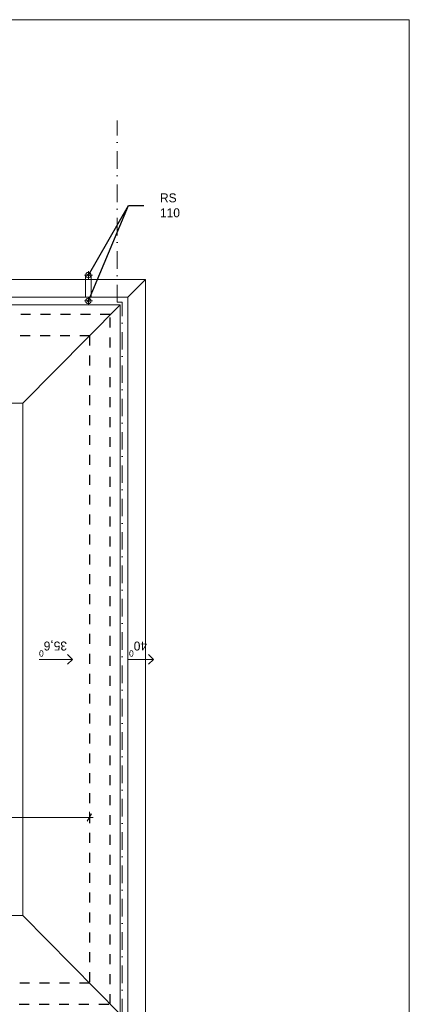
# Model space of a CAD drawing. Extents: x -145259 to -66341, y -2316 to 227384.
# Tile 143 of 143: x -75089 to -67259, y 207589 to 227384. Entities that reach past the tile are written whole.
import ezdxf

# ---------------------------------------------------------------- set-up
doc = ezdxf.new("R2010")
doc.units = 0
doc.header["$MEASUREMENT"] = 0
doc.linetypes.add('Dot & Dashed', pattern=[670.277762, 352.777767, -176.388884, 0, -141.111112])
doc.linetypes.add('Przerywana', pattern=[400, 200, -200])
for name, color, linetype, lineweight in [('ARCH TABELA_Nr_Pióra__21', 7, 'Continuous', 13), ('Arch wymiary_Nr_Pióra__21', 7, 'Continuous', 13), ('INWENT DACH_Nr_Pióra__21', 7, 'Continuous', 13), ('INWENT ODWODNIENIE_Nr_Pióra__21', 7, 'Continuous', 13), ('INWENT ODWODNIENIE_Nr_Pióra__5', 7, 'Continuous', 13), ('INWENT OPISY_Nr_Pióra__21', 7, 'Continuous', 13), ('INWENT OPISY_Nr_Pióra__5', 7, 'Continuous', 13), ('INWENT.ŚCIANY_Nr_Pióra__1', 7, 'Continuous', 25), ('INWENT.ŚCIANY_Nr_Pióra__20', 1, 'Continuous', 20)]:
    doc.layers.add(name, color=color, linetype=linetype, lineweight=lineweight)
doc.layers.add('Arch wymiary', color=7, linetype='Continuous')
doc.layers.add('INWENT ODWODNIENIE', color=7, linetype='Continuous')
doc.styles.add('GENERATED_STYLE_2', font='txt')
doc.styles.add('GENERATED_STYLE_6', font='txt')
doc.styles.add('GENERATED_STYLE_7', font='txt')
doc.dimstyles.new('GENERATED_STYLE__6', dxfattribs={"dimtxt": 200, "dimasz": 114, "dimexe": 0.18, "dimexo": 0, "dimgap": 0.09, "dimtad": 1, "dimtih": 1, "dimtoh": 1, "dimdec": 0, "dimlfac": 0.1, "dimzin": 0, "dimdsep": 46, "dimtxsty": 'GENERATED_STYLE_2', "dimblk": 'ARROWHEAD_2', "dimblk1": 'ARROWHEAD_2', "dimblk2": 'ARROWHEAD_2', "dimcen": 0.09, "dimclrd": 7, "dimclre": 7, "dimclrt": 7, "dimazin": 0, "dimtfac": 1, "dimtdec": 4, "dimtmove": 0, "dimatfit": 3, "dimfxl": 0, "dimtolj": 1, "dimtzin": 0, "dimarcsym": 0})
doc.dimstyles.new('GENERATED_STYLE__9', dxfattribs={"dimtxt": 0.18, "dimasz": 109.44, "dimexe": 0.18, "dimexo": 0.0625, "dimgap": 0.09, "dimtad": 0, "dimtih": 1, "dimtoh": 1, "dimdec": 4, "dimzin": 0, "dimdsep": 46, "dimcen": 0.09, "dimadec": 0, "dimazin": 0, "dimtfac": 1, "dimtdec": 4, "dimtmove": 0, "dimatfit": 3, "dimldrblk": 'ARROWHEAD_11', "dimfxl": 0, "dimtolj": 1, "dimtzin": 0, "dimarcsym": 0})

# ---------------------------------------------------------------- blocks, each defined once
blk = doc.blocks.new('Linia_210', base_point=(-74697, 214524))
at = {"layer": 'INWENT ODWODNIENIE_Nr_Pióra__21', "linetype": 'Continuous'}
for q in [(-74128, 214624), (-74128, 214424)]:
    blk.add_line((-74028, 214524), q, dxfattribs=at)
at = {"layer": 'INWENT ODWODNIENIE_Nr_Pióra__5', "linetype": 'Continuous'}
blk.add_line((-74697, 214524), (-74028, 214524), dxfattribs=at)
blk = doc.blocks.new('Linia_216', base_point=(-72919, 214524))
at = {"layer": 'INWENT ODWODNIENIE_Nr_Pióra__21', "linetype": 'Continuous'}
for q in [(-72500, 214624), (-72500, 214424)]:
    blk.add_line((-72400, 214524), q, dxfattribs=at)
at = {"layer": 'INWENT ODWODNIENIE_Nr_Pióra__5', "linetype": 'Continuous'}
blk.add_line((-72919, 214524), (-72400, 214524), dxfattribs=at)
blk = doc.blocks.new('*D1679')
at = {"layer": 'Arch wymiary_Nr_Pióra__21', "linetype": 'Continuous'}
for p, q in [((-77615, 211420), (-77702, 211270)), ((-77659, 211233), (-77659, 211458)), ((-73732, 211270), (-73645, 211420)), ((-73689, 211233), (-73689, 211458)), ((-77659, 211345), (-73689, 211345)), ((-73689, 211345), (-73615, 211345))]:
    blk.add_line(p, q, dxfattribs=at)
at = {"layer": 'Arch wymiary_Nr_Pióra__21', "char_height": 200, "attachment_point": 7, "style": 'GENERATED_STYLE_2'}
for s, insert in [('{397}', (-85814, 211385)), ('{15}', (-83808, 211385)), ('{270}', (-82329, 211385)), ('{15}', (-80958, 211385)), ('{270}', (-79479, 211385)), ('{15}', (-78108, 211385)), ('{397}', (-75866, 211385))]:
    blk.add_mtext(s, dxfattribs=dict(at, insert=insert))
blk = doc.blocks.new('ARROWHEAD_2')
at = {"color": 0, "linetype": 'Continuous', "lineweight": 0}
for p, q in [((0, 0), (-1, 0)), ((-0.38, -0.66), (0.38, 0.66))]:
    blk.add_line(p, q, dxfattribs=at)
blk = doc.blocks.new('ARROWHEAD_11')
at = {"color": 0, "linetype": 'Continuous', "lineweight": 0}
blk.add_line((0, 0), (-1, 0), dxfattribs=at)
at = {"color": 0, "linetype": 'Continuous', "lineweight": 0, "const_width": 0.25, "flags": 128}
blk.add_lwpolyline([(-0.125, 0, 1), (0.125, 0, 1)], format="xyb", close=True, dxfattribs=at)

msp = doc.modelspace()

# ---------------------------------------------------------------- linework, layer by layer
at = {"layer": 'ARCH TABELA_Nr_Pióra__21', "linetype": 'Continuous'}
for p, q in [((-109058.7, 227383.6), (-67258.7, 227383.6)), ((-67258.7, 227383.6), (-67258.7, 197683.6))]:
    msp.add_line(p, q, dxfattribs=at)
at = {"layer": 'INWENT DACH_Nr_Pióra__21', "linetype": 'Continuous'}
for p, q in [((-72558.7, 222163.6), (-88498.7, 222163.6)), ((-72918.7, 221803.6), (-72558.7, 222163.6)), ((-72558.7, 206883.6), (-72558.7, 222163.6)), ((-88248.7, 221803.6), (-72918.7, 221803.6)), ((-72918.7, 221803.6), (-72918.7, 207243.6)), ((-88098.7, 221653.6), (-73068.7, 221653.6)), ((-73068.7, 221653.6), (-75028.7, 219673.6)), ((-73068.7, 221653.6), (-73068.7, 207393.6)), ((-86138.7, 219673.6), (-75028.7, 219673.6)), ((-75028.7, 219673.6), (-75028.7, 209373.6)), ((-75028.7, 209373.6), (-86138.7, 209373.6)), ((-73068.7, 207393.6), (-75028.7, 209373.6))]:
    msp.add_line(p, q, dxfattribs=at)
at = {"layer": 'INWENT ODWODNIENIE_Nr_Pióra__21', "linetype": 'Continuous'}
for p, q in [((-73708.7, 222168.6), (-73708.7, 222328.6)), ((-73628.7, 222248.6), (-73788.7, 222248.6)), ((-73763.7, 221803.6), (-73763.7, 222248.6)), ((-73653.7, 221803.6), (-73653.7, 222248.6)), ((-73628.7, 221728.6), (-73788.7, 221728.6)), ((-73708.7, 221648.6), (-73708.7, 221808.6))]:
    msp.add_line(p, q, dxfattribs=at)
for centre in [(-73708.7, 222248.6), (-73708.7, 221728.6)]:
    msp.add_circle(centre, 55, dxfattribs=at)
at = {"layer": 'INWENT.ŚCIANY_Nr_Pióra__1', "linetype": 'Przerywana'}
for p, q in [((-73268.7, 221453.6), (-87898.7, 221453.6)), ((-73268.7, 207593.6), (-73268.7, 221453.6)), ((-87478.7, 221033.6), (-73688.7, 221033.6)), ((-73688.7, 221033.6), (-73688.7, 208013.6)), ((-73688.7, 208013.6), (-87478.7, 208013.6)), ((-87898.7, 207593.6), (-73268.7, 207593.6))]:
    msp.add_line(p, q, dxfattribs=at)
at = {"layer": 'INWENT.ŚCIANY_Nr_Pióra__20', "linetype": 'Dot & Dashed'}
for p, q in [((-73128.7, 221703.6), (-73128.7, 225354.5)), ((-73028.7, 221703.6), (-73128.7, 221703.6)), ((-73028.7, 207343.6), (-73028.7, 221703.6))]:
    msp.add_line(p, q, dxfattribs=at)

# ---------------------------------------------------------------- block references
at = {"layer": 'INWENT ODWODNIENIE', "linetype": 'Continuous'}
for name, p in [('Linia_210', (-74696.5, 214523.6)), ('Linia_216', (-72918.7, 214523.6))]:
    msp.add_blockref(name, p, dxfattribs=at)

# ---------------------------------------------------------------- texts
at = {"layer": 'INWENT OPISY_Nr_Pióra__21', "linetype": 'Continuous', "insert": (-72269.3, 223650.2), "char_height": 180, "width": 692.895, "attachment_point": 4, "style": 'GENERATED_STYLE_6'}
msp.add_mtext('{RS 110}', dxfattribs=at)
msp.add_mtext('{RS 110}', dxfattribs=at)
at = {"layer": 'INWENT OPISY_Nr_Pióra__5', "linetype": 'Continuous', "char_height": 180, "attachment_point": 2, "rotation": 180, "style": 'GENERATED_STYLE_7'}
for s, insert in [('{35,6\\A1{\\H0.7x;\\S0^  ;}}', (-74418.7, 214579.3)), ('{40\\A1{\\H0.7x;\\S0^  ;}}', (-72710.3, 214579.3))]:
    msp.add_mtext(s, dxfattribs=dict(at, insert=insert))

# ---------------------------------------------------------------- dimensions: what is measured, and where the dimension line sits
at = {"layer": 'Arch wymiary', "linetype": 'Continuous'}
dim = msp.add_linear_dim(base=(-87478.7, 211345.5), p1=(-77658.7, 212908.5), p2=(-73688.7, 211608.5), dimstyle='GENERATED_STYLE__6', dxfattribs=at)
dim.commit()
dim.dimension.update_dxf_attribs({"geometry": '*D1679', "text_midpoint": (-75638.1, 211485.5)})

# ---------------------------------------------------------------- leaders
at = {"layer": 'INWENT OPISY_Nr_Pióra__21', "linetype": 'Continuous', "annotation_type": 0, "has_hookline": 1, "hookline_direction": 1, "text_width": 437.1}
for points in [[(-73708.7, 222248.6), (-72900.1, 223649.2), (-72597, 223649.2)], [(-73708.7, 221728.6), (-72900.1, 223649.2), (-72597, 223649.2)]]:
    msp.add_leader(points, dimstyle='GENERATED_STYLE__9', dxfattribs=at)

doc.saveas('drawing.dxf')
